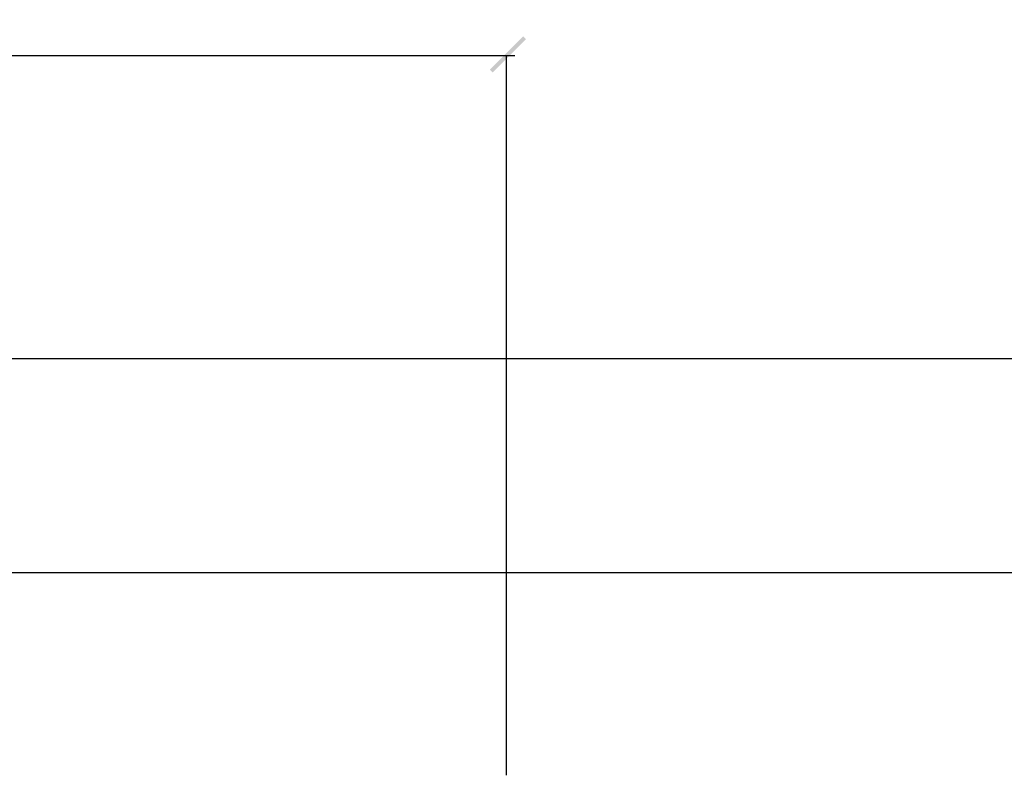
# Model space of a CAD drawing. Header units: millimetres. Extents: x 502444 to 745500, y -417645 to -375189.
# Tile 114 of 208: x 703116 to 704648, y -403772 to -402590. Entities that reach past the tile are written whole.
import ezdxf

# ---------------------------------------------------------------- set-up
doc = ezdxf.new("R2010")
doc.units = ezdxf.units.MM
doc.layers.add('PDF_Geometry', color=7, linetype='Continuous')
doc.layers.add('PDF_Solid Fills', color=7, linetype='Continuous')

msp = doc.modelspace()

# ---------------------------------------------------------------- hatches: boundary and pattern name
at = {"layer": 'PDF_Solid Fills', "lineweight": 25, "true_color": 0x989898, "transparency": 33554559}
msp.add_hatch(color=252, dxfattribs=at).paths.add_polyline_path([(703847.77318, -402667.64608), (703852.09385, -402671.96674), (703903.9418, -402620.11879), (703899.62114, -402615.79813)])

# ---------------------------------------------------------------- linework, layer by layer
at = {"layer": 'PDF_Geometry', "color": 1, "lineweight": 25}
msp.add_lwpolyline([(685536.80366, -403899.03502), (685536.80366, -403116.99503), (705675.41361, -403116.99503), (705675.41361, -402589.87415)], dxfattribs=at)
at = {"layer": 'PDF_Geometry', "color": 252, "lineweight": 25, "true_color": 0x989898}
for points in [[(703886.65915, -402646.04277), (701933.7195, -402646.04277)], [(703873.69716, -403765.09447), (703873.69716, -402646.04277)]]:
    msp.add_lwpolyline(points, dxfattribs=at)
at = {"layer": 'PDF_Geometry', "color": 5, "lineweight": 25}
msp.add_lwpolyline([(685696.66819, -403899.03502), (685696.66819, -403449.68607), (705675.41361, -403449.68607), (705675.41361, -408958.53132), (708959.11744, -408958.53132)], dxfattribs=at)

doc.saveas('drawing.dxf')
